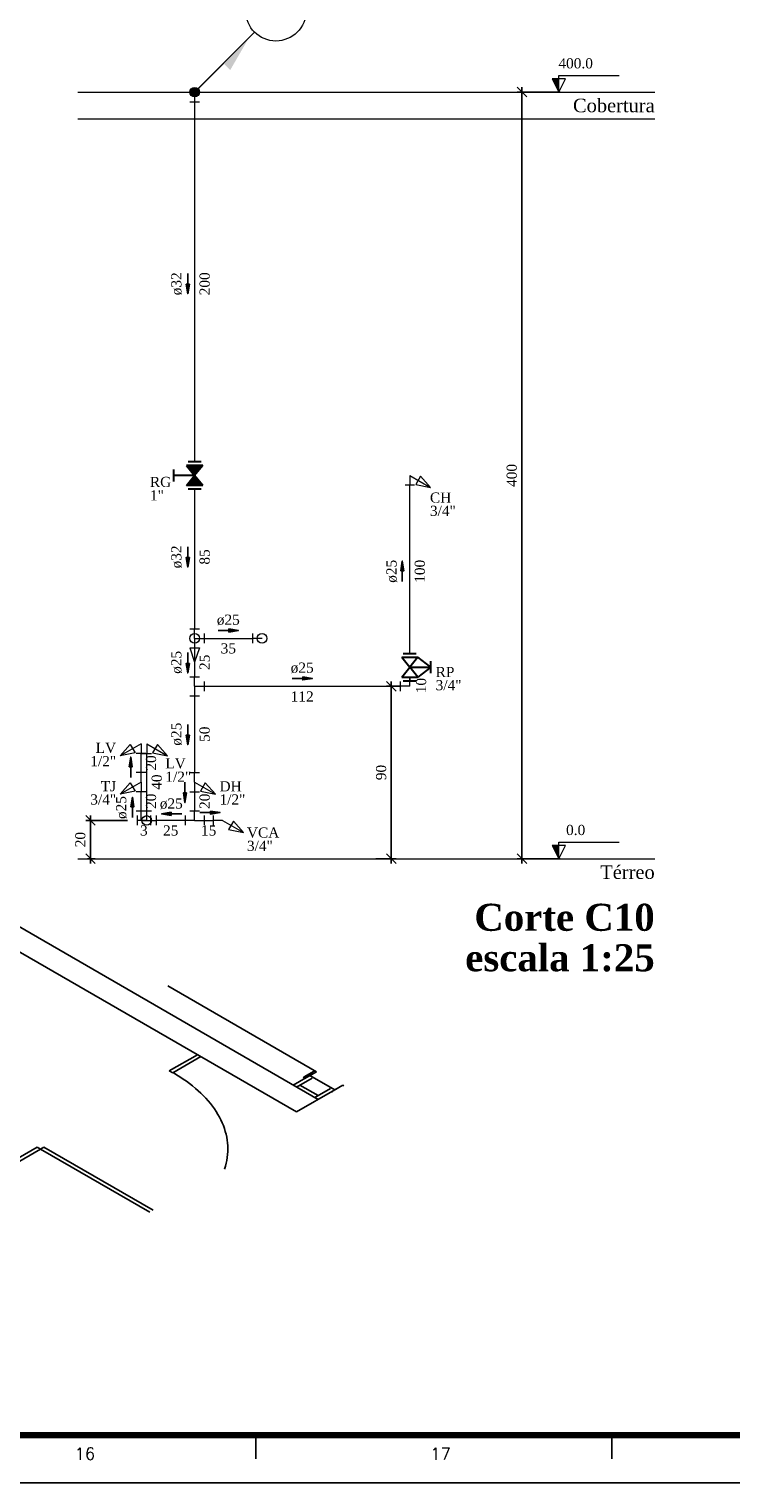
# Model space of a CAD drawing. Header units: millimetres. Extents: x 335 to 91625, y -1 to 84.
# Tile 25 of 38: x 449 to 464, y -1 to 30. Entities that reach past the tile are written whole.
import ezdxf

# ---------------------------------------------------------------- set-up
doc = ezdxf.new("R2010")
doc.units = ezdxf.units.MM
doc.header["$MEASUREMENT"] = 0
for name, color, linetype, lineweight in [('AF-Colunas', 7, 'Continuous', 20), ('AF-Conexões', 7, 'Continuous', 20), ('AF-Conexões detalhe', 7, 'Continuous', 20), ('AF-Indicação coluna', 5, 'Continuous', 20), ('AF-Sentido tubo', 7, 'Continuous', 20), ('AF-Textos conexão', 7, 'Continuous', 20), ('AF-Textos tubo', 7, 'Continuous', 20), ('AF-Tubos detalhe', 5, 'Continuous', 20), ('DI-Cotas', 7, 'Continuous', 20), ('DI-Eixos', 7, 'Continuous', 20), ('DI-Níveis', 7, 'Continuous', 20), ('DI-Textos', 7, 'Continuous', 20), ('DI-Títulos', 3, 'Continuous', 30), ('Simbolos', 1, 'Continuous', 30), ('Simbolos_int', 1, 'Continuous', 30)]:
    doc.layers.add(name, color=color, linetype=linetype, lineweight=lineweight)
doc.layers.add('Margem', color=4, linetype='Continuous')
doc.styles.add('ROMANS', font='ROMANS')
doc.styles.add('TimesNewRoman', font='times.ttf')
doc.styles.add('TimesNewRomanN', font='timesbd.ttf')
doc.dimstyles.get("Standard").update_dxf_attribs({"dimtxt": 0.18, "dimasz": 0.18, "dimexe": 0.18, "dimexo": 0.0625, "dimgap": 0.09, "dimtad": 0, "dimtih": 1, "dimtoh": 1, "dimdec": 4, "dimzin": 0, "dimdsep": 46, "dimtxsty": 'Standard', "dimcen": 0.09, "dimadec": 0, "dimazin": 0, "dimtfac": 1, "dimtdec": 4, "dimtofl": 0, "dimtmove": 0, "dimatfit": 3, "dimfxl": 0, "dimtolj": 1, "dimtzin": 0, "dimarcsym": 0})
doc.dimstyles.new('UM_25.000000', dxfattribs={"dimtxt": 0.18, "dimasz": 0.2, "dimexe": 0.1, "dimexo": 0.2, "dimgap": 0, "dimtad": 1, "dimtih": 1, "dimtoh": 1, "dimdec": 1, "dimlfac": 25, "dimzin": 0, "dimdsep": 46, "dimtxsty": 'Standard', "dimblk": 'CLOSED', "dimblk1": 'CLOSED', "dimblk2": 'CLOSED', "dimcen": 0.09, "dimdle": 0.1, "dimadec": 1, "dimazin": 2, "dimtfac": 1, "dimtdec": 4, "dimtofl": 0, "dimtmove": 0, "dimatfit": 3, "dimldrblk": 'CLOSED', "dimfxl": 0, "dimtolj": 1, "dimarcsym": 0})

# ---------------------------------------------------------------- blocks, each defined once
blk = doc.blocks.new('_OBLIQUE')
at = {"color": 0, "linetype": 'ByBlock', "lineweight": -2}
blk.add_line((-0.5, -0.5), (0.5, 0.5), dxfattribs=at)
blk = doc.blocks.new('*D48')
at = {"layer": 'Defpoints', "color": 0}
for p in [(459.686, 28.513), (460.686, 28.513), (460.686, 12.513)]:
    blk.add_point(p, dxfattribs=at)
at = {"layer": 'DI-Cotas', "color": 0, "linetype": 'Continuous', "lineweight": -2}
for p, q in [((459.686, 12.413), (459.686, 28.613)), ((460.486, 28.513), (459.586, 28.513)), ((460.486, 12.513), (459.586, 12.513))]:
    blk.add_line(p, q, dxfattribs=at)
at = {"layer": 'DI-Cotas', "color": 0, "lineweight": -2, "xscale": 0.2, "yscale": 0.2, "zscale": 0.2}
for p, rotation in [((459.686, 28.513), 90), ((459.686, 12.513), 270)]:
    blk.add_blockref('_OBLIQUE', p, dxfattribs=dict(at, rotation=rotation))
at = {"layer": 'DI-Cotas', "color": 7, "insert": (459.474, 20.513), "char_height": 0.2118, "attachment_point": 5, "rotation": 90, "style": 'TimesNewRoman'}
blk.add_mtext('\\A1;400', dxfattribs=at)
blk = doc.blocks.new('*D49')
at = {"color": 0, "lineweight": -2}
for p, q in [((450.68, 12.413), (450.68, 13.413)), ((451.454, 13.313), (450.58, 13.313)), ((450.617, 12.513), (450.78, 12.513))]:
    blk.add_line(p, q, dxfattribs=at)
at = {"layer": 'Defpoints', "color": 0}
for p in [(450.68, 13.313), (451.654, 13.313), (450.417, 12.513)]:
    blk.add_point(p, dxfattribs=at)
at = {"color": 0, "lineweight": -2, "xscale": 0.2, "yscale": 0.2, "zscale": 0.2}
for p, rotation in [((450.68, 13.313), 90), ((450.68, 12.513), 270)]:
    blk.add_blockref('_OBLIQUE', p, dxfattribs=dict(at, rotation=rotation))
at = {"color": 7, "insert": (450.468, 12.913), "char_height": 0.2118, "attachment_point": 5, "rotation": 90, "style": 'TimesNewRoman'}
blk.add_mtext('\\A1;20', dxfattribs=at)
blk = doc.blocks.new('*D50')
at = {"color": 0, "lineweight": -2}
for p, q in [((457.145, 16.113), (456.859, 16.113)), ((456.959, 16.213), (456.959, 12.413)), ((456.637, 12.513), (457.059, 12.513))]:
    blk.add_line(p, q, dxfattribs=at)
at = {"layer": 'Defpoints', "color": 0}
for p in [(457.345, 16.113), (456.437, 12.513), (456.959, 12.513)]:
    blk.add_point(p, dxfattribs=at)
at = {"color": 0, "lineweight": -2, "xscale": 0.2, "yscale": 0.2, "zscale": 0.2}
for p, rotation in [((456.959, 16.113), 90), ((456.959, 12.513), 270)]:
    blk.add_blockref('_OBLIQUE', p, dxfattribs=dict(at, rotation=rotation))
at = {"color": 7, "insert": (456.747, 14.313), "char_height": 0.2118, "attachment_point": 5, "rotation": 90, "style": 'TimesNewRoman'}
blk.add_mtext('\\A1;90', dxfattribs=at)

msp = doc.modelspace()

# ---------------------------------------------------------------- hatches: boundary and pattern name
at = {"layer": 'AF-Colunas', "linetype": 'Continuous'}
msp.add_hatch(color=256, dxfattribs=at).paths.add_polyline_path([(453.4546, 29.1135), (453.596, 28.9721), (453.9849, 29.6439), (453.4546, 29.1135)])
at = {"layer": 'DI-Níveis', "linetype": 'Continuous'}
for points in [[(460.458, 28.5125), (460.458, 28.7925), (460.318, 28.7925), (460.458, 28.5125)], [(460.458, 12.5125), (460.458, 12.7925), (460.318, 12.7925), (460.458, 12.5125)]]:
    msp.add_hatch(color=256, dxfattribs=at).paths.add_polyline_path(points)
at = {"layer": 'Simbolos', "linetype": 'Continuous'}
for points in [[(452.8526, 20.5125), (453.0216, 20.7225), (452.6856, 20.7225)], [(453.0216, 20.3025), (452.6856, 20.3025), (452.8526, 20.5125)]]:
    msp.add_hatch(color=256, dxfattribs=at).paths.add_polyline_path(points)

# ---------------------------------------------------------------- linework, layer by layer
at = {"color": 7}
for p, q in [((455.4303, 7.4905), (445.9523, 12.9625)), ((454.9813, 7.2305), (445.5033, 12.7025)), ((452.2973, 9.8605), (455.3993, 8.0695)), ((452.9133, 8.4245), (452.3253, 8.0855)), ((452.9833, 8.3845), (452.3963, 8.0455)), ((452.3253, 8.0855), (452.3963, 8.0455)), ((455.2613, 7.9895), (454.9133, 7.7885)), ((455.3073, 7.9355), (454.9833, 7.7485)), ((455.1523, 7.9265), (455.1313, 7.9385)), ((455.1393, 7.9585), (455.3473, 8.0785)), ((455.3993, 8.0695), (455.1523, 7.9265)), ((455.2613, 7.9895), (455.3993, 8.0695)), ((455.7783, 7.6915), (455.2613, 7.9895)), ((455.7783, 7.6915), (455.2613, 7.9895)), ((455.3783, 8.0815), (455.3993, 8.0695)), ((454.9813, 7.2305), (455.7783, 7.6915)), ((455.0533, 7.7885), (455.4333, 7.5695)), ((455.6873, 7.7165), (455.3633, 7.5295)), ((455.7083, 7.6505), (455.9453, 7.7875)), ((455.7293, 7.6385), (455.7083, 7.6505)), ((455.9453, 7.7875), (455.7783, 7.6915)), ((455.9453, 7.7875), (455.9653, 7.7755)), ((447.1553, 5.1005), (449.5693, 6.4945)), ((449.6393, 6.4535), (447.2253, 5.0605)), ((449.5693, 6.4945), (449.6393, 6.4535)), ((449.6393, 6.4535), (449.7093, 6.4945)), ((449.6393, 6.4535), (451.9203, 5.1375)), ((449.7093, 6.4945), (451.9903, 5.1775))]:
    msp.add_line(p, q, dxfattribs=at)
for points in [[(453.4803, 6.0375), (453.4983, 6.0975), (453.5133, 6.1575), (453.5263, 6.2185), (453.5353, 6.2785), (453.5423, 6.3395), (453.5463, 6.4005), (453.5473, 6.4615), (453.5453, 6.5225), (453.5413, 6.5825), (453.5333, 6.6435), (453.5233, 6.7045), (453.5103, 6.7645), (453.4943, 6.8245), (453.4753, 6.8845), (453.4543, 6.9445), (453.4293, 7.0035), (453.4023, 7.0625), (453.3733, 7.1205), (453.3403, 7.1785), (453.3053, 7.2355), (453.2673, 7.2925), (453.2263, 7.3485), (453.1833, 7.4045), (453.1383, 7.4595), (453.0893, 7.5135), (453.0393, 7.5665), (452.9863, 7.6195), (452.9303, 7.6705), (452.8723, 7.7215), (452.8113, 7.7715), (452.7493, 7.8205), (452.6843, 7.8685), (452.6173, 7.9155), (452.5473, 7.9615), (452.4763, 8.0055), (452.4023, 8.0495)], [(455.1353, 7.9605), (455.1283, 7.9505), (455.1353, 7.9415)], [(455.3773, 8.0805), (455.3603, 8.0855), (455.3433, 8.0805)]]:
    msp.add_lwpolyline(points, dxfattribs=at)
at = {"layer": 'AF-Colunas', "linetype": 'Continuous'}
for p, q in [((452.9243, 28.5832), (453.9849, 29.6439)), ((452.7536, 28.3125), (452.9536, 28.3125)), ((452.8536, 28.5125), (452.8536, 28.3125))]:
    msp.add_line(p, q, dxfattribs=at)
at = {"layer": 'AF-Colunas', "linetype": 'Continuous', "const_width": 0.1}
msp.add_lwpolyline([(452.9036, 28.5125, 1), (452.8036, 28.5125, 1)], format="xyb", close=True, dxfattribs=at)
at = {"layer": 'AF-Colunas', "linetype": 'Continuous'}
msp.add_circle((452.8536, 28.5125), 0.1, dxfattribs=at)
at = {"layer": 'AF-Conexões', "linetype": 'Continuous'}
for p, q in [((451.6537, 13.4125), (451.6537, 13.2125)), ((451.8537, 13.3125), (451.6537, 13.3125))]:
    msp.add_line(p, q, dxfattribs=at)
msp.add_circle((451.8537, 13.3125), 0.1, dxfattribs=at)
at = {"layer": 'AF-Conexões detalhe', "linetype": 'Continuous'}
for p, q in [((457.3453, 20.5125), (457.3453, 20.3125)), ((457.3453, 20.5125), (457.7783, 20.2625)), ((457.5685, 20.4991), (457.4685, 20.3259)), ((457.5685, 20.4991), (457.7783, 20.2625)), ((457.4453, 20.3125), (457.2453, 20.3125)), ((457.4685, 20.3259), (457.7783, 20.2625)), ((452.7536, 17.3125), (452.9536, 17.3125)), ((452.8536, 17.1125), (452.8536, 17.3125)), ((452.8536, 17.1125), (452.8536, 16.9125)), ((452.8536, 17.1125), (453.0536, 17.1125)), ((453.0536, 17.2125), (453.0536, 17.0125)), ((454.0605, 17.2125), (454.0605, 17.0125)), ((454.2605, 17.1125), (454.0605, 17.1125)), ((452.7536, 16.9125), (452.9536, 16.9125)), ((452.7536, 16.9125), (452.8536, 16.6125)), ((452.9536, 16.9125), (452.8536, 16.6125)), ((452.7536, 16.3125), (452.9536, 16.3125)), ((452.8536, 16.1125), (452.8536, 16.3125)), ((452.8536, 16.1125), (452.8536, 15.9125)), ((452.8536, 16.1125), (453.0536, 16.1125)), ((453.0536, 16.2125), (453.0536, 16.0125)), ((457.1453, 16.2125), (457.1453, 16.0125)), ((457.3453, 16.1125), (457.1453, 16.1125)), ((457.2451, 16.3124), (457.4451, 16.3126)), ((457.3453, 16.1125), (457.3451, 16.3125)), ((452.7536, 15.9125), (452.9536, 15.9125)), ((451.7346, 14.9125), (451.3015, 14.6625)), ((451.5114, 14.8991), (451.3015, 14.6625)), ((451.5114, 14.8991), (451.6114, 14.7259)), ((451.7346, 14.9125), (451.7346, 14.7125)), ((451.8533, 14.9125), (451.8533, 14.7125)), ((451.8533, 14.9125), (452.2863, 14.6625)), ((452.0765, 14.8991), (451.9765, 14.7259)), ((452.0765, 14.8991), (452.2863, 14.6625)), ((451.6114, 14.7259), (451.3015, 14.6625)), ((451.8346, 14.7125), (451.6346, 14.7125)), ((451.7533, 14.7125), (451.9533, 14.7125)), ((451.9765, 14.7259), (452.2863, 14.6625)), ((451.8346, 14.3125), (451.6346, 14.3125)), ((451.7346, 14.1125), (451.7346, 14.3125)), ((452.7536, 14.3125), (452.9536, 14.3125)), ((452.8536, 14.1125), (452.8536, 14.3125)), ((451.7346, 14.1125), (451.3015, 13.8625)), ((451.5114, 14.0991), (451.3015, 13.8625)), ((451.5114, 14.0991), (451.6114, 13.9259)), ((451.7346, 14.1125), (451.7346, 13.9125)), ((452.8536, 14.1125), (452.8536, 13.9125)), ((452.8536, 14.1125), (453.2866, 13.8625)), ((453.0768, 14.0991), (452.9768, 13.9259)), ((453.0768, 14.0991), (453.2866, 13.8625)), ((451.6114, 13.9259), (451.3015, 13.8625)), ((451.8346, 13.9125), (451.6346, 13.9125)), ((452.7536, 13.9125), (452.9536, 13.9125)), ((452.9768, 13.9259), (453.2866, 13.8625)), ((451.6346, 13.5125), (451.8346, 13.5125)), ((451.7346, 13.3125), (451.7346, 13.5125)), ((451.7533, 13.5125), (451.9533, 13.5125)), ((451.8533, 13.3125), (451.8533, 13.5125)), ((451.9346, 13.4125), (451.9346, 13.2125)), ((452.0537, 13.4125), (452.0537, 13.2125)), ((452.6536, 13.4125), (452.6536, 13.2125)), ((452.7536, 13.5125), (452.9536, 13.5125)), ((452.8536, 13.3125), (452.8536, 13.5125)), ((453.0536, 13.4125), (453.0536, 13.2125)), ((453.2389, 13.4125), (453.2389, 13.2125)), ((451.7346, 13.3125), (451.9346, 13.3125)), ((451.8537, 13.3125), (452.0537, 13.3125)), ((452.8536, 13.3125), (452.6536, 13.3125)), ((452.8536, 13.3125), (453.0536, 13.3125)), ((453.4389, 13.3125), (453.2389, 13.3125)), ((453.4389, 13.3125), (453.8719, 13.0625)), ((453.6621, 13.2991), (453.5621, 13.1259)), ((453.5621, 13.1259), (453.8719, 13.0625)), ((453.6621, 13.2991), (453.8719, 13.0625))]:
    msp.add_line(p, q, dxfattribs=at)
for centre in [(452.8536, 17.1125), (452.8536, 17.1125), (454.2605, 17.1125), (451.8533, 13.3125), (451.8537, 13.3125)]:
    msp.add_circle(centre, 0.1, dxfattribs=at)
at = {"layer": 'AF-Indicação coluna'}
msp.add_line((452.8536, 28.5125), (454.1051, 29.7641), dxfattribs=at)
msp.add_circle((454.5506, 30.2096), 0.63, dxfattribs=at)
at = {"layer": 'AF-Tubos detalhe'}
for p, q in [((452.8536, 28.3125), (452.8536, 20.7955)), ((452.8536, 20.2295), (452.8536, 17.3125)), ((457.3449, 16.7955), (457.3453, 20.3125)), ((453.0536, 17.1125), (454.0605, 17.1125)), ((454.2605, 17.1125), (454.2606, 17.1125)), ((452.8536, 16.9125), (452.8536, 16.3125)), ((453.0536, 16.1125), (457.1453, 16.1125)), ((457.3451, 16.3125), (457.3452, 16.2295)), ((452.8536, 15.9125), (452.8536, 14.3125)), ((451.7346, 14.3125), (451.7346, 14.7125)), ((451.8533, 13.5125), (451.8533, 14.7125)), ((451.7346, 13.5125), (451.7346, 13.9125)), ((452.8536, 13.9125), (452.8536, 13.5125)), ((451.8537, 13.3125), (451.7346, 13.3125)), ((451.8537, 13.3125), (451.8533, 13.3125)), ((452.6536, 13.3125), (452.0537, 13.3125)), ((453.0536, 13.3125), (453.2389, 13.3125))]:
    msp.add_line(p, q, dxfattribs=at)
at = {"layer": 'DI-Eixos'}
for p, q in [((450.4169, 28.5125), (462.458, 28.5125)), ((450.4169, 27.9525), (462.458, 27.9525)), ((450.4169, 12.5125), (462.458, 12.5125))]:
    msp.add_line(p, q, dxfattribs=at)
at = {"layer": 'DI-Níveis', "linetype": 'Continuous'}
for points in [[(460.458, 28.5125), (460.598, 28.7925), (460.318, 28.7925), (460.458, 28.5125), (460.458, 28.8625), (461.718, 28.8625)], [(460.458, 12.5125), (460.598, 12.7925), (460.318, 12.7925), (460.458, 12.5125), (460.458, 12.8625), (461.718, 12.8625)]]:
    msp.add_lwpolyline(points, dxfattribs=at)
at = {"layer": 'Margem', "lineweight": 100}
msp.add_line((481.8344, 0.4869), (337.8344, 0.4869), dxfattribs=at)
at = {"layer": 'Margem', "color": 1}
for p, q in [((454.1344, -0.0131), (454.1344, 0.4869)), ((461.5594, -0.0131), (461.5594, 0.4869)), ((335.3344, -0.5131), (482.8344, -0.5131))]:
    msp.add_line(p, q, dxfattribs=at)
at = {"layer": 'Simbolos'}
for p, q in [((452.4136, 20.6385), (452.4136, 20.3865)), ((453.0216, 20.7225), (452.6856, 20.7225)), ((452.6856, 20.7225), (452.8526, 20.5125)), ((452.9886, 20.7955), (452.7196, 20.7955)), ((453.0216, 20.7225), (452.8526, 20.5125)), ((452.8526, 20.5125), (452.4136, 20.5125)), ((452.6856, 20.3025), (452.8536, 20.5125)), ((453.0216, 20.3025), (452.8526, 20.5125)), ((453.0216, 20.3025), (452.6856, 20.3025)), ((452.9886, 20.2295), (452.7196, 20.2295)), ((457.1769, 16.7225), (457.3449, 16.5125)), ((457.1769, 16.7225), (457.5129, 16.7225)), ((457.5129, 16.7225), (457.3439, 16.5125)), ((457.7839, 16.5125), (457.5129, 16.7225)), ((457.1769, 16.3025), (457.3449, 16.5125)), ((457.3449, 16.5125), (457.7839, 16.5125)), ((457.5129, 16.3025), (457.3449, 16.5125)), ((457.7839, 16.5125), (457.5129, 16.3025)), ((457.7839, 16.3865), (457.7839, 16.6385)), ((457.1769, 16.3025), (457.5129, 16.3025))]:
    msp.add_line(p, q, dxfattribs=at)
at = {"layer": 'Simbolos_int'}
for p, q in [((457.2099, 16.7955), (457.4789, 16.7955)), ((457.2099, 16.2295), (457.4789, 16.2295))]:
    msp.add_line(p, q, dxfattribs=at)

# ---------------------------------------------------------------- texts
at = {"layer": 'AF-Textos conexão', "char_height": 0.2118, "line_spacing_factor": 0.798, "style": 'TimesNewRoman'}
for s, insert, width, attachment_point in [('RG', (451.921, 20.2684), 0.50832, 7), ('1"', (451.921, 19.9914), 0.50832, 7), ('CH', (457.766, 19.9414), 0.50832, 7), ('3/4"', (457.766, 19.6654), 1.01664, 7), ('RP', (457.885, 16.3044), 0.50832, 7), ('3/4"', (457.885, 16.0274), 1.01664, 7), ('LV', (451.215, 14.7184), 0.50832, 9), ('1/2"', (451.215, 14.4414), 1.01664, 9), ('LV', (452.243, 14.3934), 0.50832, 7), ('1/2"', (452.243, 14.1164), 1.01664, 7), ('TJ', (451.215, 13.9184), 0.50832, 9), ('DH', (453.373, 13.9184), 0.50832, 7), ('3/4"', (451.215, 13.6414), 1.01664, 9), ('1/2"', (453.373, 13.6414), 1.01664, 7), ('VCA', (453.946, 12.9494), 0.76248, 7), ('3/4"', (453.946, 12.6734), 1.01664, 7)]:
    msp.add_mtext(s, dxfattribs=dict(at, insert=insert, width=width, attachment_point=attachment_point))
at = {"layer": 'AF-Textos tubo', "char_height": 0.2118, "width": 0.76248, "attachment_point": 8, "rotation": 90.00021, "line_spacing_factor": 0.798, "style": 'TimesNewRoman'}
for s, insert in [('ø32', (452.5911, 24.5125)), ('ø32', (452.5911, 18.8125)), ('ø25', (457.0821, 18.5125)), ('ø25', (452.5911, 16.6125)), ('ø25', (452.5911, 15.1125)), ('ø25', (451.4401, 13.5815))]:
    msp.add_mtext(s, dxfattribs=dict(at, insert=insert))
at = {"layer": 'AF-Textos tubo', "char_height": 0.2118, "width": 0.76248, "attachment_point": 8, "line_spacing_factor": 0.798, "style": 'TimesNewRoman'}
for insert in [(453.557, 17.3834), (455.099, 16.3834), (452.367, 13.5474)]:
    msp.add_mtext('ø25', dxfattribs=dict(at, insert=insert))
at = {"layer": 'DI-Eixos', "char_height": 0.2824, "attachment_point": 9, "line_spacing_factor": 0.798, "style": 'TimesNewRoman'}
for s, insert, width in [('Cobertura', (462.458, 28.0887), 3.04992), ('Térreo', (462.458, 12.0887), 2.03328)]:
    msp.add_mtext(s, dxfattribs=dict(at, insert=insert, width=width))
at = {"layer": 'DI-Níveis', "char_height": 0.2118, "attachment_point": 8, "line_spacing_factor": 0.798, "style": 'TimesNewRoman'}
for s, insert, width in [('400.0', (460.808, 29.0034), 1.2708), ('0.0', (460.808, 13.0034), 0.76248)]:
    msp.add_mtext(s, dxfattribs=dict(at, insert=insert, width=width))
at = {"layer": 'DI-Textos', "char_height": 0.2118, "attachment_point": 8, "rotation": 90.00021, "line_spacing_factor": 0.798, "style": 'TimesNewRoman'}
for s, insert, width in [('200', (453.1711, 24.5125), 0.76248), ('85', (453.1711, 18.8125), 0.50832), ('100', (457.6621, 18.5125), 0.76248), ('25', (453.1711, 16.6125), 0.50832), ('10', (457.6901, 16.1275), 0.50832), ('50', (453.1711, 15.1125), 0.50832), ('20', (452.0521, 14.5125), 0.50832), ('40', (452.1711, 14.1125), 0.50832), ('20', (452.0521, 13.7125), 0.50832), ('20', (453.1711, 13.7125), 0.50832)]:
    msp.add_mtext(s, dxfattribs=dict(at, insert=insert, width=width))
at = {"layer": 'DI-Textos', "char_height": 0.2118, "attachment_point": 8, "line_spacing_factor": 0.798, "style": 'TimesNewRoman'}
for s, insert, width in [('35', (453.557, 16.7944), 0.50832), ('112', (455.099, 15.7944), 0.76248), ('3', (451.794, 12.9944), 0.25416), ('25', (452.354, 12.9944), 0.50832), ('15', (453.146, 12.9944), 0.50832)]:
    msp.add_mtext(s, dxfattribs=dict(at, insert=insert, width=width))
at = {"layer": 'DI-Títulos', "color": 5, "insert": (462.458, 11.0009), "char_height": 0.5648, "width": 6.09984, "attachment_point": 9, "line_spacing_factor": 0.798, "style": 'TimesNewRomanN'}
msp.add_mtext('Corte C10', dxfattribs=at)
at = {"layer": 'DI-Títulos', "insert": (462.458, 10.1529), "char_height": 0.5648, "width": 7.45536, "attachment_point": 9, "line_spacing_factor": 0.798, "style": 'TimesNewRomanN'}
msp.add_mtext('escala 1:25', dxfattribs=at)
at = {"layer": 'Margem', "color": 1, "char_height": 0.25, "width": 1.479069, "attachment_point": 8, "line_spacing_factor": 0.798, "style": 'ROMANS'}
for s, insert in [('16', (450.5632, -0.0284)), ('17', (457.9882, -0.0284))]:
    msp.add_mtext(s, dxfattribs=dict(at, insert=insert))

# ---------------------------------------------------------------- dimensions: what is measured, and where the dimension line sits
for base, p1, p2, picture, middle in [((456.9591, 12.5125), (457.3453, 16.1125), (456.4374, 12.5125), '*D50', (456.7473, 14.3125)), ((450.6799, 13.3125), (450.4169, 12.5125), (451.6537, 13.3125), '*D49', (450.4681, 12.9125))]:
    dim = msp.add_linear_dim(base=base, p1=p1, p2=p2, angle=90, dimstyle='UM_25.000000', override={"dimtxt": 0.2118, "dimasz": 0.2, "dimexe": 0.1, "dimexo": 0.2, "dimtad": 1, "dimtih": 0, "dimtoh": 0, "dimdec": 1, "dimlfac": 25, "dimzin": 8, "dimtxsty": 'TimesNewRoman', "dimblk": 'OBLIQUE', "dimblk1": 'OBLIQUE', "dimblk2": 'OBLIQUE', "dimsah": 1, "dimdle": 0.1, "dimse1": 0, "dimse2": 0, "dimclrt": 7, "dimadec": 1, "dimazin": 3, "dimtmove": 2, "dimldrblk": 'OBLIQUE'})
    dim.commit()
    dim.dimension.update_dxf_attribs({"geometry": picture, "text_midpoint": middle, "dimtype": 160, "text_rotation": 90})
at = {"layer": 'DI-Cotas', "linetype": 'Continuous'}
dim = msp.add_linear_dim(base=(459.6859, 28.5125), p1=(460.6859, 12.5125), p2=(460.6859, 28.5125), angle=90, dimstyle='UM_25.000000', override={"dimtxt": 0.2118, "dimasz": 0.2, "dimexe": 0.1, "dimexo": 0.2, "dimtad": 1, "dimtih": 0, "dimtoh": 0, "dimdec": 1, "dimlfac": 25, "dimzin": 8, "dimtxsty": 'TimesNewRoman', "dimblk": 'OBLIQUE', "dimblk1": 'OBLIQUE', "dimblk2": 'OBLIQUE', "dimsah": 1, "dimdle": 0.1, "dimse1": 0, "dimse2": 0, "dimclrt": 7, "dimadec": 1, "dimazin": 3, "dimtmove": 2, "dimldrblk": 'OBLIQUE'}, dxfattribs=at)
dim.commit()
dim.dimension.update_dxf_attribs({"geometry": '*D48', "text_midpoint": (459.4741, 20.5125), "dimtype": 160, "text_rotation": 90})

# ---------------------------------------------------------------- leaders
at = {"layer": 'AF-Sentido tubo'}
for points in [[(452.7109, 24.3045), (452.7109, 24.7281)], [(452.7109, 18.6012), (452.7109, 19.0248)], [(457.1885, 18.7243), (457.1885, 18.3007)], [(453.7688, 17.2779), (453.3452, 17.2779)], [(452.7109, 16.3912), (452.7109, 16.8148)], [(455.3112, 16.2779), (454.8876, 16.2779)], [(452.7109, 14.8934), (452.7109, 15.317)], [(451.5195, 14.6349), (451.5195, 14.2113)], [(452.6521, 13.6858), (452.6521, 14.1094)], [(451.5544, 13.7974), (451.5544, 13.3738)], [(452.1623, 13.45), (452.5859, 13.45)], [(453.3847, 13.4767), (452.9611, 13.4767)]]:
    msp.add_leader(points, dimstyle='Standard', override={"dimasz": 0.2, "dimldrblk": 'CLOSED'}, dxfattribs=at)

doc.saveas('drawing.dxf')
